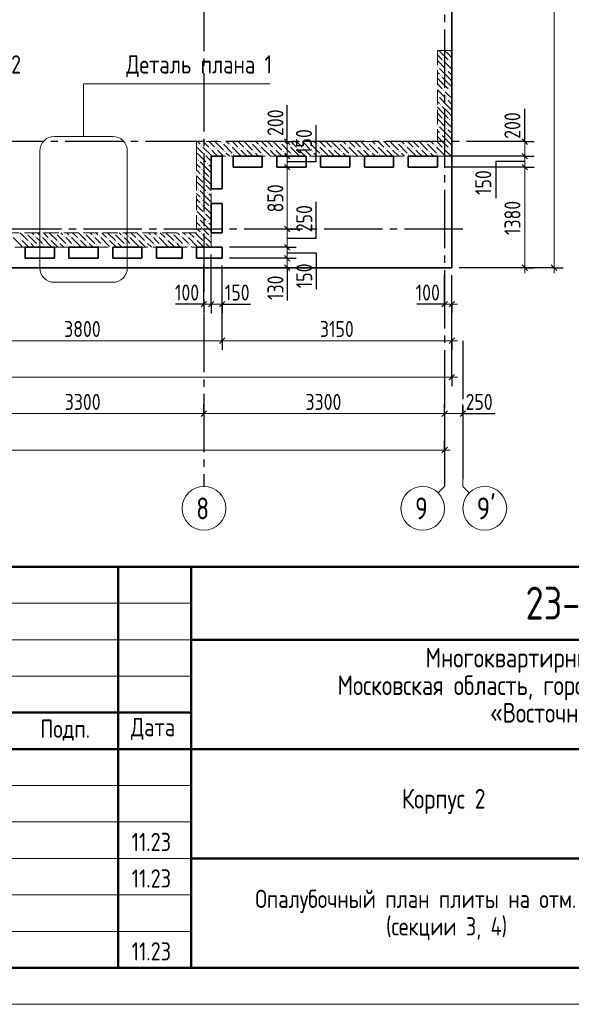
# Model space of a CAD drawing. Header units: millimetres. Extents: x 0 to 43617, y 0 to 59400.
# Tile 8 of 32: x 27149 to 34710, y 0 to 13501. Entities that reach past the tile are written whole.
import ezdxf

# ---------------------------------------------------------------- set-up
doc = ezdxf.new("R2010")
doc.units = ezdxf.units.MM
doc.linetypes.add('______2', pattern=[270, 200, -70])
doc.linetypes.add('______5', pattern=[1100, 800, -100, 100, -100])
for name, color, linetype, lineweight in [('Standard', 7, 'Continuous', 25), ('Оси', 40, '______5', 18), ('Примечания', 7, 'Continuous', 25), ('Размерная выноска', 7, 'Continuous', 13)]:
    doc.layers.add(name, color=color, linetype=linetype, lineweight=lineweight)
doc.layers.add('ЖБ Перекрытие верхний уровень', color=7, linetype='Continuous', lineweight=25, true_color=0xe0e0ff)
doc.layers.add('ЖБ Стена верхний уровень', color=7, linetype='Continuous', lineweight=25, true_color=0x006e00)
doc.styles.add('GOST 2.304-81', font='txt')
doc.styles.add('ISOCPEUR', font='txt')

msp = doc.modelspace()

# ---------------------------------------------------------------- hatches: boundary and pattern name
at = {"layer": 'ЖБ Стена верхний уровень', "linetype": 'Continuous', "lineweight": 18, "transparency": 33554687}
for points in [[(32874, 12853), (32881, 12860), (32887, 12853), (32881, 12847)], [(32954, 12933), (32961, 12940), (32967, 12933), (32961, 12927)], [(33034, 12933), (33041, 12940), (33047, 12933), (33041, 12927)], [(32914, 12733), (32921, 12740), (32927, 12733), (32921, 12727)], [(32994, 12813), (33001, 12820), (33007, 12813), (33001, 12807)], [(32874, 12453), (32881, 12460), (32887, 12453), (32881, 12447)], [(32954, 12533), (32961, 12540), (32967, 12533), (32961, 12527)], [(33034, 12533), (33041, 12540), (33047, 12533), (33041, 12527)], [(32914, 12333), (32921, 12340), (32927, 12333), (32921, 12327)], [(32994, 12413), (33001, 12420), (33007, 12413), (33001, 12407)], [(32874, 12053), (32881, 12060), (32887, 12053), (32881, 12047)], [(32954, 12133), (32961, 12140), (32967, 12133), (32961, 12127)], [(32994, 12013), (33001, 12020), (33007, 12013), (33001, 12007)], [(33034, 12133), (33041, 12140), (33047, 12133), (33041, 12127)], [(32914, 11933), (32921, 11940), (32927, 11933), (32921, 11927)], [(29634, 11773), (29641, 11780), (29647, 11773), (29641, 11767)], [(29914, 11813), (29921, 11820), (29927, 11813), (29921, 11807)], [(30034, 11773), (30041, 11780), (30047, 11773), (30041, 11767)], [(30314, 11813), (30321, 11820), (30327, 11813), (30321, 11807)], [(30434, 11773), (30441, 11780), (30447, 11773), (30441, 11767)], [(30714, 11813), (30721, 11820), (30727, 11813), (30721, 11807)], [(30834, 11773), (30841, 11780), (30847, 11773), (30841, 11767)], [(31114, 11813), (31121, 11820), (31127, 11813), (31121, 11807)], [(31234, 11773), (31241, 11780), (31247, 11773), (31241, 11767)], [(31514, 11813), (31521, 11820), (31527, 11813), (31521, 11807)], [(31634, 11773), (31641, 11780), (31647, 11773), (31641, 11767)], [(31914, 11813), (31921, 11820), (31927, 11813), (31921, 11807)], [(32034, 11773), (32041, 11780), (32047, 11773), (32041, 11767)], [(32314, 11813), (32321, 11820), (32327, 11813), (32321, 11807)], [(32434, 11773), (32441, 11780), (32447, 11773), (32441, 11767)], [(32714, 11813), (32721, 11820), (32727, 11813), (32721, 11807)], [(32834, 11773), (32841, 11780), (32847, 11773), (32841, 11767)], [(29674, 11653), (29681, 11660), (29687, 11653), (29681, 11647)], [(29754, 11733), (29761, 11740), (29767, 11733), (29761, 11727)], [(29834, 11733), (29841, 11740), (29847, 11733), (29841, 11727)], [(29954, 11693), (29961, 11700), (29967, 11693), (29961, 11687)], [(30074, 11653), (30081, 11660), (30087, 11653), (30081, 11647)], [(30154, 11733), (30161, 11740), (30167, 11733), (30161, 11727)], [(30234, 11733), (30241, 11740), (30247, 11733), (30241, 11727)], [(30354, 11693), (30361, 11700), (30367, 11693), (30361, 11687)], [(30474, 11653), (30481, 11660), (30487, 11653), (30481, 11647)], [(30554, 11733), (30561, 11740), (30567, 11733), (30561, 11727)], [(30634, 11733), (30641, 11740), (30647, 11733), (30641, 11727)], [(30754, 11693), (30761, 11700), (30767, 11693), (30761, 11687)], [(30874, 11653), (30881, 11660), (30887, 11653), (30881, 11647)], [(30954, 11733), (30961, 11740), (30967, 11733), (30961, 11727)], [(31034, 11733), (31041, 11740), (31047, 11733), (31041, 11727)], [(31154, 11693), (31161, 11700), (31167, 11693), (31161, 11687)], [(31274, 11653), (31281, 11660), (31287, 11653), (31281, 11647)], [(31354, 11733), (31361, 11740), (31367, 11733), (31361, 11727)], [(31434, 11733), (31441, 11740), (31447, 11733), (31441, 11727)], [(31554, 11693), (31561, 11700), (31567, 11693), (31561, 11687)], [(31674, 11653), (31681, 11660), (31687, 11653), (31681, 11647)], [(31754, 11733), (31761, 11740), (31767, 11733), (31761, 11727)], [(31834, 11733), (31841, 11740), (31847, 11733), (31841, 11727)], [(31954, 11693), (31961, 11700), (31967, 11693), (31961, 11687)], [(32074, 11653), (32081, 11660), (32087, 11653), (32081, 11647)], [(32154, 11733), (32161, 11740), (32167, 11733), (32161, 11727)], [(32234, 11733), (32241, 11740), (32247, 11733), (32241, 11727)], [(32354, 11693), (32361, 11700), (32367, 11693), (32361, 11687)], [(32474, 11653), (32481, 11660), (32487, 11653), (32481, 11647)], [(32554, 11733), (32561, 11740), (32567, 11733), (32561, 11727)], [(32634, 11733), (32641, 11740), (32647, 11733), (32641, 11727)], [(32754, 11693), (32761, 11700), (32767, 11693), (32761, 11687)], [(32874, 11653), (32881, 11660), (32887, 11653), (32881, 11647)], [(32954, 11733), (32961, 11740), (32967, 11733), (32961, 11727)], [(33034, 11733), (33041, 11740), (33047, 11733), (33041, 11727)], [(29594, 11573), (29601, 11580), (29607, 11573), (29601, 11567)], [(29714, 11533), (29721, 11540), (29727, 11533), (29721, 11527)], [(29634, 11453), (29641, 11460), (29647, 11453), (29641, 11447)], [(29634, 11373), (29641, 11380), (29647, 11373), (29641, 11367)], [(29674, 11253), (29681, 11260), (29687, 11253), (29681, 11247)], [(29754, 11333), (29761, 11340), (29767, 11333), (29761, 11327)], [(29594, 11173), (29601, 11180), (29607, 11173), (29601, 11167)], [(29714, 11133), (29721, 11140), (29727, 11133), (29721, 11127)], [(29634, 11053), (29641, 11060), (29647, 11053), (29641, 11047)], [(29634, 10973), (29641, 10980), (29647, 10973), (29641, 10967)], [(29754, 10933), (29761, 10940), (29767, 10933), (29761, 10927)], [(29674, 10853), (29681, 10860), (29687, 10853), (29681, 10847)], [(29594, 10773), (29601, 10780), (29607, 10773), (29601, 10767)], [(29714, 10733), (29721, 10740), (29727, 10733), (29721, 10727)], [(27234, 10573), (27241, 10580), (27247, 10573), (27241, 10567)], [(27354, 10533), (27361, 10540), (27367, 10533), (27361, 10527)], [(27434, 10533), (27441, 10540), (27447, 10533), (27441, 10527)], [(27634, 10573), (27641, 10580), (27647, 10573), (27641, 10567)], [(27754, 10533), (27761, 10540), (27767, 10533), (27761, 10527)], [(27834, 10533), (27841, 10540), (27847, 10533), (27841, 10527)], [(28034, 10573), (28041, 10580), (28047, 10573), (28041, 10567)], [(28154, 10533), (28161, 10540), (28167, 10533), (28161, 10527)], [(28234, 10533), (28241, 10540), (28247, 10533), (28241, 10527)], [(28434, 10573), (28441, 10580), (28447, 10573), (28441, 10567)], [(28554, 10533), (28561, 10540), (28567, 10533), (28561, 10527)], [(28634, 10533), (28641, 10540), (28647, 10533), (28641, 10527)], [(28834, 10573), (28841, 10580), (28847, 10573), (28841, 10567)], [(28954, 10533), (28961, 10540), (28967, 10533), (28961, 10527)], [(29034, 10533), (29041, 10540), (29047, 10533), (29041, 10527)], [(29234, 10573), (29241, 10580), (29247, 10573), (29241, 10567)], [(29354, 10533), (29361, 10540), (29367, 10533), (29361, 10527)], [(29434, 10533), (29441, 10540), (29447, 10533), (29441, 10527)], [(29634, 10653), (29641, 10660), (29647, 10653), (29641, 10647)], [(29634, 10573), (29641, 10580), (29647, 10573), (29641, 10567)], [(29754, 10533), (29761, 10540), (29767, 10533), (29761, 10527)], [(27154, 10493), (27161, 10500), (27167, 10493), (27161, 10487)], [(27274, 10453), (27281, 10460), (27287, 10453), (27281, 10447)], [(27394, 10413), (27401, 10420), (27407, 10413), (27401, 10407)], [(27474, 10413), (27481, 10420), (27487, 10413), (27481, 10407)], [(27554, 10493), (27561, 10500), (27567, 10493), (27561, 10487)], [(27674, 10453), (27681, 10460), (27687, 10453), (27681, 10447)], [(27794, 10413), (27801, 10420), (27807, 10413), (27801, 10407)], [(27874, 10413), (27881, 10420), (27887, 10413), (27881, 10407)], [(27954, 10493), (27961, 10500), (27967, 10493), (27961, 10487)], [(28074, 10453), (28081, 10460), (28087, 10453), (28081, 10447)], [(28194, 10413), (28201, 10420), (28207, 10413), (28201, 10407)], [(28274, 10413), (28281, 10420), (28287, 10413), (28281, 10407)], [(28354, 10493), (28361, 10500), (28367, 10493), (28361, 10487)], [(28474, 10453), (28481, 10460), (28487, 10453), (28481, 10447)], [(28594, 10413), (28601, 10420), (28607, 10413), (28601, 10407)], [(28674, 10413), (28681, 10420), (28687, 10413), (28681, 10407)], [(28754, 10493), (28761, 10500), (28767, 10493), (28761, 10487)], [(28874, 10453), (28881, 10460), (28887, 10453), (28881, 10447)], [(28994, 10413), (29001, 10420), (29007, 10413), (29001, 10407)], [(29074, 10413), (29081, 10420), (29087, 10413), (29081, 10407)], [(29154, 10493), (29161, 10500), (29167, 10493), (29161, 10487)], [(29274, 10453), (29281, 10460), (29287, 10453), (29281, 10447)], [(29394, 10413), (29401, 10420), (29407, 10413), (29401, 10407)], [(29474, 10413), (29481, 10420), (29487, 10413), (29481, 10407)], [(29554, 10493), (29561, 10500), (29567, 10493), (29561, 10487)], [(29674, 10453), (29681, 10460), (29687, 10453), (29681, 10447)]]:
    msp.add_hatch(color=7, dxfattribs=at).paths.add_polyline_path(points, flags=16)

# ---------------------------------------------------------------- linework, layer by layer
at = {"layer": 'Standard', "color": 7, "linetype": 'Continuous', "lineweight": 13, "transparency": 33554687}
for p, q in [((30814, 11830), (30814, 11905)), ((34074, 11830), (34074, 11905)), ((34074, 11830), (34074, 11630)), ((34074, 11630), (34074, 11480)), ((30814, 11480), (30814, 10630)), ((34074, 11480), (34074, 10100)), ((30814, 10630), (30814, 10380)), ((30814, 10380), (30814, 10230)), ((30814, 10230), (30814, 10100)), ((30814, 10100), (30814, 10025)), ((34074, 10100), (34074, 10025)), ((34474, 10100), (34474, 10025)), ((29674, 9600), (29599, 9600)), ((29774, 9600), (29674, 9600)), ((29924, 9600), (29774, 9600)), ((29924, 9600), (29999, 9600)), ((32974, 9600), (32899, 9600)), ((33074, 9600), (32974, 9600)), ((33074, 9600), (33149, 9600)), ((26124, 9100), (29924, 9100)), ((29924, 9100), (33074, 9100)), ((33074, 9100), (33149, 9100)), ((18094, 8600), (33074, 8600)), ((33074, 8600), (33149, 8600)), ((26374, 8100), (29674, 8100)), ((29674, 8100), (32974, 8100)), ((32974, 8100), (33224, 8100)), ((33224, 8100), (33299, 8100)), ((32974, 7600), (7924, 7600)), ((32974, 7600), (33049, 7600)), ((32974, 7100), (32974, 7237)), ((33224, 7100), (33224, 7237)), ((32974, 7100), (32886, 7012)), ((33224, 7100), (33312, 7012)), ((23000, 5500), (29500, 5500)), ((23000, 5000), (29500, 5000)), ((23000, 4500), (29500, 4500)), ((23000, 3000), (29500, 3000)), ((23000, 2500), (29500, 2500)), ((23000, 2500), (29500, 2500)), ((23000, 2000), (29500, 2000)), ((23000, 2000), (29500, 2000)), ((23000, 1500), (29500, 1500)), ((23000, 1000), (29500, 1000))]:
    msp.add_line(p, q, dxfattribs=at)
at = {"layer": 'Standard', "color": 251, "linetype": 'Continuous', "lineweight": -3, "true_color": 0x656565, "transparency": 33554687}
for p, q in [((30814, 11830), (30689, 11830)), ((30814, 11830), (30939, 11830)), ((30814, 11830), (30814, 11830)), ((34074, 11830), (33949, 11830)), ((34074, 11830), (34199, 11830)), ((34074, 11830), (34074, 11830)), ((30814, 11630), (30689, 11630)), ((30814, 11630), (30939, 11630)), ((30814, 11630), (30814, 11630)), ((34074, 11630), (33949, 11630)), ((34074, 11630), (34199, 11630)), ((30814, 11480), (30689, 11480)), ((30814, 11480), (30939, 11480)), ((30814, 11480), (30814, 11480)), ((34074, 11480), (33949, 11480)), ((34074, 11480), (34199, 11480)), ((30814, 10630), (30689, 10630)), ((30814, 10630), (30939, 10630)), ((30814, 10630), (30814, 10630)), ((30814, 10380), (30689, 10380)), ((30814, 10380), (30939, 10380)), ((30814, 10230), (30689, 10230)), ((30814, 10230), (30939, 10230)), ((30814, 10100), (30689, 10100)), ((30814, 10100), (30939, 10100)), ((30814, 10100), (30814, 10100)), ((32974, 9600), (32974, 10000)), ((33074, 9100), (33074, 10000)), ((33074, 8600), (33074, 10000)), ((33074, 9600), (33074, 10000)), ((34074, 10100), (33174, 10100)), ((34474, 10100), (33174, 10100)), ((34074, 10100), (33949, 10100)), ((34074, 10100), (34199, 10100)), ((34474, 10100), (34349, 10100)), ((34474, 10100), (34599, 10100)), ((29674, 9600), (29674, 9725)), ((29774, 9600), (29774, 9725)), ((29924, 9600), (29924, 9725)), ((32974, 9600), (32974, 9725)), ((33074, 9600), (33074, 9725)), ((29674, 9600), (29674, 9475)), ((29774, 9600), (29774, 9475)), ((29924, 9600), (29924, 9475)), ((32974, 9600), (32974, 9475)), ((33074, 9600), (33074, 9475)), ((29924, 9100), (29924, 9225)), ((33074, 9100), (33074, 9225)), ((29924, 9100), (29924, 8975)), ((33074, 9100), (33074, 8975)), ((33074, 8600), (33074, 8725)), ((33074, 8600), (33074, 8475)), ((29674, 8100), (29674, 8225)), ((32974, 8100), (32974, 8225)), ((33224, 8100), (33224, 8225)), ((29674, 8100), (29674, 7975)), ((29674, 8100), (29674, 7648)), ((32974, 8100), (32974, 7975)), ((32974, 8100), (32974, 7648)), ((33224, 8100), (33224, 7975)), ((33224, 8100), (33224, 7648)), ((32974, 7600), (32974, 7725)), ((32974, 7600), (32974, 7475)), ((32974, 7600), (32974, 7600))]:
    msp.add_line(p, q, dxfattribs=at)
at = {"layer": 'Standard', "color": 7, "linetype": 'Continuous', "lineweight": 25, "transparency": 33554687}
for p, q in [((30777, 11868), (30852, 11792)), ((34036, 11868), (34111, 11792)), ((30777, 11668), (30852, 11592)), ((34036, 11668), (34111, 11592)), ((30777, 11517), (30852, 11442)), ((34036, 11517), (34111, 11442)), ((30777, 10668), (30852, 10592)), ((30777, 10417), (30852, 10342)), ((30777, 10268), (30852, 10192)), ((30777, 10138), (30852, 10062)), ((34036, 10138), (34111, 10062)), ((34436, 10138), (34511, 10062)), ((29711, 9638), (29636, 9562)), ((29811, 9638), (29736, 9562)), ((29961, 9638), (29887, 9562)), ((33011, 9638), (32936, 9562)), ((33111, 9638), (33036, 9562)), ((29887, 9062), (29961, 9138)), ((33036, 9062), (33111, 9138)), ((33036, 8562), (33111, 8638)), ((29636, 8062), (29711, 8138)), ((32936, 8062), (33011, 8138)), ((33187, 8062), (33261, 8138)), ((33011, 7638), (32936, 7562)), ((23000, 500), (41500, 500)), ((23000, 500), (41500, 500)), ((23000, 500), (41500, 500))]:
    msp.add_line(p, q, dxfattribs=at)
at = {"layer": 'Standard', "color": 7, "linetype": 'Continuous', "lineweight": 50, "transparency": 33554687}
for p, q in [((23000, 6000), (41500, 6000)), ((28500, 500), (28500, 6000)), ((29500, 500), (29500, 6000)), ((29500, 5000), (41500, 5000)), ((23000, 4000), (29500, 4000)), ((23000, 4000), (29500, 4000)), ((23000, 3500), (29500, 3500)), ((23000, 3500), (29500, 3500)), ((29500, 3500), (41500, 3500)), ((29500, 2000), (41500, 2000))]:
    msp.add_line(p, q, dxfattribs=at)
at = {"layer": 'Standard', "color": 7, "linetype": 'Continuous', "lineweight": 13, "transparency": 33554687}
msp.add_lwpolyline([(0, 0), (42000, 0), (42000, 59400), (0, 59400), (0, 0)], close=True, dxfattribs=at)
at = {"layer": 'Standard', "color": 7, "linetype": 'Continuous', "lineweight": 50, "transparency": 33554687}
msp.add_lwpolyline([(2000, 58900), (41500, 58900), (41500, 500), (2000, 500), (2000, 58900)], close=True, dxfattribs=at)
at = {"layer": 'Standard', "color": 7, "linetype": 'Continuous', "lineweight": 13, "transparency": 33554687}
for points in [[(34474, 25060), (34474, 17429), (34474, 17429), (34474, 10100)], [(30814, 11830), (30814, 11773), (30814, 11773), (30814, 11667), (30814, 11667), (30814, 11630)], [(30814, 11630), (30814, 11591), (30814, 11591), (30814, 11480)]]:
    msp.add_lwpolyline(points, dxfattribs=at)
at = {"layer": 'Standard', "color": 251, "linetype": 'Continuous', "lineweight": -3, "true_color": 0x656565, "transparency": 33554687}
for points in [[(34074, 11630), (34046, 11630), (34046, 11630), (33940, 11630), (33940, 11630), (32974, 11630)], [(34074, 11480), (34046, 11480), (34046, 11480), (33862, 11480), (33862, 11480), (32974, 11480)], [(29774, 9600), (29774, 9617), (29774, 9617), (29774, 10280)], [(30814, 10380), (30797, 10380), (30797, 10380), (30024, 10380)], [(29674, 9600), (29674, 9617), (29674, 9617), (29674, 10130)], [(29924, 9100), (29924, 9117), (29924, 9117), (29924, 10130)], [(29924, 9600), (29924, 9617), (29924, 9617), (29924, 10130)], [(30814, 10230), (30797, 10230), (30797, 10230), (30024, 10230)]]:
    msp.add_lwpolyline(points, dxfattribs=at)
at = {"layer": 'ЖБ Перекрытие верхний уровень', "color": 7, "linetype": 'Continuous', "lineweight": 35, "transparency": 33554687}
for p, q in [((33074, 10100), (33074, 25060)), ((29774, 11630), (29924, 11630)), ((29774, 11180), (29774, 11630)), ((29924, 11630), (29924, 11180)), ((30074, 11480), (30074, 11630)), ((30074, 11630), (30474, 11630)), ((30474, 11630), (30474, 11480)), ((30674, 11480), (30674, 11630)), ((30674, 11630), (31074, 11630)), ((31074, 11630), (31074, 11480)), ((31274, 11480), (31274, 11630)), ((31274, 11630), (31674, 11630)), ((31674, 11630), (31674, 11480)), ((31874, 11480), (31874, 11630)), ((31874, 11630), (32274, 11630)), ((32274, 11630), (32274, 11480)), ((32474, 11630), (32874, 11630)), ((32474, 11480), (32474, 11630)), ((32874, 11630), (32874, 11480)), ((30474, 11480), (30074, 11480)), ((31074, 11480), (30674, 11480)), ((31674, 11480), (31274, 11480)), ((32274, 11480), (31874, 11480)), ((32874, 11480), (32474, 11480)), ((29924, 11180), (29774, 11180)), ((29774, 10580), (29774, 10980)), ((29774, 10980), (29924, 10980)), ((29924, 10980), (29924, 10580)), ((29924, 10580), (29774, 10580)), ((27224, 10230), (27224, 10380)), ((27224, 10380), (27624, 10380)), ((27624, 10380), (27624, 10230)), ((27824, 10230), (27824, 10380)), ((27824, 10380), (28224, 10380)), ((28224, 10380), (28224, 10230)), ((28424, 10230), (28424, 10380)), ((28424, 10380), (28824, 10380)), ((28824, 10380), (28824, 10230)), ((29024, 10230), (29024, 10380)), ((29024, 10380), (29374, 10380)), ((29374, 10380), (29374, 10230)), ((29574, 10230), (29574, 10380)), ((29574, 10380), (29924, 10380)), ((29924, 10380), (29924, 10230)), ((27624, 10230), (27224, 10230)), ((28224, 10230), (27824, 10230)), ((28824, 10230), (28424, 10230)), ((29374, 10230), (29024, 10230)), ((29924, 10230), (29574, 10230)), ((18094, 10100), (33074, 10100))]:
    msp.add_line(p, q, dxfattribs=at)
at = {"layer": 'ЖБ Стена верхний уровень', "color": 251, "linetype": '______2', "lineweight": 13, "true_color": 0x656565, "transparency": 33554687}
for p, q in [((32874, 13080), (32874, 11830)), ((33074, 13080), (32874, 13080)), ((33074, 11630), (33074, 13080)), ((32874, 11830), (29574, 11830)), ((29574, 11830), (29574, 11630)), ((29574, 11630), (29574, 10580)), ((29774, 11630), (32874, 11630)), ((29774, 10380), (29774, 11630)), ((32874, 11630), (33074, 11630)), ((29574, 10580), (26474, 10580)), ((26274, 10380), (29574, 10380)), ((29574, 10380), (29774, 10380))]:
    msp.add_line(p, q, dxfattribs=at)
at = {"layer": 'ЖБ Стена верхний уровень', "color": 9, "linetype": 'Continuous', "lineweight": 18, "true_color": 0xc7c7c7, "transparency": 33554687}
for p, q in [((32874, 13020), (32941, 12953)), ((32941, 13033), (32894, 13080)), ((32941, 13033), (33021, 12953)), ((32974, 13080), (33021, 13033)), ((33021, 13033), (33074, 12980)), ((33054, 13080), (33074, 13060)), ((32874, 12940), (32981, 12833)), ((33021, 12713), (32901, 12833)), ((33021, 12873), (32981, 12913)), ((33061, 12833), (33021, 12873)), ((33061, 12913), (33074, 12900)), ((32874, 12780), (32901, 12753)), ((32941, 12633), (32874, 12700)), ((32941, 12713), (33021, 12633)), ((33021, 12793), (33074, 12740)), ((33021, 12713), (33074, 12660)), ((32874, 12620), (32941, 12553)), ((32941, 12633), (33021, 12553)), ((33021, 12633), (33074, 12580)), ((32874, 12540), (32981, 12433)), ((33021, 12313), (32901, 12433)), ((33021, 12473), (32981, 12513)), ((33061, 12433), (33021, 12473)), ((33061, 12513), (33074, 12500)), ((32874, 12380), (32901, 12353)), ((32941, 12233), (32874, 12300)), ((32941, 12313), (33021, 12233)), ((33021, 12393), (33074, 12340)), ((33021, 12313), (33074, 12260)), ((32874, 12220), (32941, 12153)), ((32941, 12233), (33021, 12153)), ((33021, 12233), (33074, 12180)), ((32874, 12140), (32981, 12033)), ((33021, 11913), (32901, 12033)), ((33021, 12073), (32981, 12113)), ((33061, 12033), (33021, 12073)), ((33061, 12113), (33074, 12100)), ((32874, 11980), (32901, 11953)), ((32941, 11833), (32874, 11900)), ((32941, 11913), (33021, 11833)), ((33021, 11993), (33074, 11940)), ((33021, 11913), (33074, 11860)), ((29574, 11760), (29661, 11673)), ((29621, 11793), (29584, 11830)), ((29661, 11753), (29781, 11633)), ((29664, 11830), (29741, 11753)), ((29744, 11830), (29821, 11753)), ((29824, 11830), (29941, 11713)), ((29941, 11793), (30061, 11673)), ((30021, 11793), (29984, 11830)), ((30061, 11753), (30181, 11633)), ((30064, 11830), (30141, 11753)), ((30144, 11830), (30221, 11753)), ((30224, 11830), (30341, 11713)), ((30341, 11793), (30461, 11673)), ((30421, 11793), (30384, 11830)), ((30461, 11753), (30581, 11633)), ((30464, 11830), (30541, 11753)), ((30544, 11830), (30621, 11753)), ((30624, 11830), (30741, 11713)), ((30741, 11793), (30861, 11673)), ((30821, 11793), (30784, 11830)), ((30861, 11753), (30981, 11633)), ((30864, 11830), (30941, 11753)), ((30944, 11830), (31021, 11753)), ((31024, 11830), (31141, 11713)), ((31141, 11793), (31261, 11673)), ((31221, 11793), (31184, 11830)), ((31261, 11753), (31381, 11633)), ((31264, 11830), (31341, 11753)), ((31344, 11830), (31421, 11753)), ((31424, 11830), (31541, 11713)), ((31541, 11793), (31661, 11673)), ((31621, 11793), (31584, 11830)), ((31661, 11753), (31781, 11633)), ((31664, 11830), (31741, 11753)), ((31744, 11830), (31821, 11753)), ((31824, 11830), (31941, 11713)), ((31941, 11793), (32061, 11673)), ((32021, 11793), (31984, 11830)), ((32061, 11753), (32181, 11633)), ((32064, 11830), (32141, 11753)), ((32144, 11830), (32221, 11753)), ((32224, 11830), (32341, 11713)), ((32341, 11793), (32461, 11673)), ((32421, 11793), (32384, 11830)), ((32461, 11753), (32581, 11633)), ((32464, 11830), (32541, 11753)), ((32544, 11830), (32621, 11753)), ((32624, 11830), (32741, 11713)), ((32741, 11793), (32861, 11673)), ((32821, 11793), (32784, 11830)), ((32861, 11753), (32874, 11740)), ((32864, 11830), (32874, 11820)), ((32874, 11820), (32941, 11753)), ((32941, 11833), (33021, 11753)), ((33021, 11833), (33074, 11780)), ((29581, 11673), (29624, 11630)), ((29624, 11630), (29701, 11553)), ((29704, 11630), (29701, 11633)), ((29774, 11560), (29704, 11630)), ((29821, 11673), (29781, 11713)), ((29861, 11633), (29821, 11673)), ((29861, 11713), (29944, 11630)), ((29981, 11673), (30024, 11630)), ((30104, 11630), (30101, 11633)), ((30221, 11673), (30181, 11713)), ((30261, 11633), (30221, 11673)), ((30261, 11713), (30344, 11630)), ((30381, 11673), (30424, 11630)), ((30504, 11630), (30501, 11633)), ((30621, 11673), (30581, 11713)), ((30661, 11633), (30621, 11673)), ((30661, 11713), (30744, 11630)), ((30781, 11673), (30824, 11630)), ((30904, 11630), (30901, 11633)), ((31021, 11673), (30981, 11713)), ((31061, 11633), (31021, 11673)), ((31061, 11713), (31144, 11630)), ((31181, 11673), (31224, 11630)), ((31304, 11630), (31301, 11633)), ((31421, 11673), (31381, 11713)), ((31461, 11633), (31421, 11673)), ((31461, 11713), (31544, 11630)), ((31581, 11673), (31624, 11630)), ((31704, 11630), (31701, 11633)), ((31821, 11673), (31781, 11713)), ((31861, 11633), (31821, 11673)), ((31861, 11713), (31944, 11630)), ((31981, 11673), (32024, 11630)), ((32104, 11630), (32101, 11633)), ((32221, 11673), (32181, 11713)), ((32261, 11633), (32221, 11673)), ((32261, 11713), (32344, 11630)), ((32381, 11673), (32424, 11630)), ((32504, 11630), (32501, 11633)), ((32621, 11673), (32581, 11713)), ((32661, 11633), (32621, 11673)), ((32661, 11713), (32744, 11630)), ((32781, 11673), (32824, 11630)), ((32874, 11740), (32981, 11633)), ((32904, 11630), (32901, 11633)), ((33021, 11673), (32981, 11713)), ((33061, 11633), (33021, 11673)), ((33061, 11713), (33074, 11700)), ((29574, 11600), (29581, 11593)), ((29574, 11520), (29621, 11473)), ((29741, 11433), (29621, 11553)), ((29741, 11513), (29774, 11480)), ((29581, 11433), (29574, 11440)), ((29574, 11360), (29661, 11273)), ((29621, 11393), (29581, 11433)), ((29661, 11433), (29741, 11353)), ((29661, 11353), (29774, 11240)), ((29741, 11433), (29774, 11400)), ((29581, 11273), (29701, 11153)), ((29774, 11160), (29701, 11233)), ((29574, 11200), (29581, 11193)), ((29574, 11120), (29621, 11073)), ((29741, 11033), (29621, 11153)), ((29741, 11113), (29774, 11080)), ((29581, 11033), (29574, 11040)), ((29574, 10960), (29661, 10873)), ((29621, 10993), (29581, 11033)), ((29661, 11033), (29741, 10953)), ((29661, 10953), (29774, 10840)), ((29741, 11033), (29774, 11000)), ((29581, 10873), (29701, 10753)), ((29774, 10760), (29701, 10833)), ((29574, 10800), (29581, 10793)), ((29574, 10720), (29621, 10673)), ((29741, 10633), (29621, 10753)), ((29741, 10713), (29774, 10680)), ((27154, 10580), (27261, 10473)), ((27261, 10553), (27381, 10433)), ((27314, 10580), (27341, 10553)), ((27394, 10580), (27421, 10553)), ((27474, 10580), (27541, 10513)), ((27554, 10580), (27661, 10473)), ((27661, 10553), (27781, 10433)), ((27714, 10580), (27741, 10553)), ((27794, 10580), (27821, 10553)), ((27874, 10580), (27941, 10513)), ((27954, 10580), (28061, 10473)), ((28061, 10553), (28181, 10433)), ((28114, 10580), (28141, 10553)), ((28194, 10580), (28221, 10553)), ((28274, 10580), (28341, 10513)), ((28354, 10580), (28461, 10473)), ((28461, 10553), (28581, 10433)), ((28514, 10580), (28541, 10553)), ((28594, 10580), (28621, 10553)), ((28674, 10580), (28741, 10513)), ((28754, 10580), (28861, 10473)), ((28861, 10553), (28981, 10433)), ((28914, 10580), (28941, 10553)), ((28994, 10580), (29021, 10553)), ((29074, 10580), (29141, 10513)), ((29154, 10580), (29261, 10473)), ((29261, 10553), (29381, 10433)), ((29314, 10580), (29341, 10553)), ((29394, 10580), (29421, 10553)), ((29474, 10580), (29541, 10513)), ((29554, 10580), (29574, 10560)), ((29581, 10633), (29574, 10640)), ((29574, 10560), (29661, 10473)), ((29621, 10593), (29581, 10633)), ((29661, 10633), (29741, 10553)), ((29661, 10553), (29774, 10440)), ((29741, 10633), (29774, 10600)), ((27061, 10513), (27181, 10393)), ((27181, 10473), (27274, 10380)), ((27354, 10380), (27301, 10433)), ((27421, 10473), (27381, 10513)), ((27461, 10433), (27421, 10473)), ((27461, 10513), (27581, 10393)), ((27581, 10473), (27674, 10380)), ((27754, 10380), (27701, 10433)), ((27821, 10473), (27781, 10513)), ((27861, 10433), (27821, 10473)), ((27861, 10513), (27981, 10393)), ((27981, 10473), (28074, 10380)), ((28154, 10380), (28101, 10433)), ((28221, 10473), (28181, 10513)), ((28261, 10433), (28221, 10473)), ((28261, 10513), (28381, 10393)), ((28381, 10473), (28474, 10380)), ((28554, 10380), (28501, 10433)), ((28621, 10473), (28581, 10513)), ((28661, 10433), (28621, 10473)), ((28661, 10513), (28781, 10393)), ((28781, 10473), (28874, 10380)), ((28954, 10380), (28901, 10433)), ((29021, 10473), (28981, 10513)), ((29061, 10433), (29021, 10473)), ((29061, 10513), (29181, 10393)), ((29181, 10473), (29274, 10380)), ((29354, 10380), (29301, 10433)), ((29421, 10473), (29381, 10513)), ((29461, 10433), (29421, 10473)), ((29461, 10513), (29574, 10400)), ((29574, 10400), (29581, 10393)), ((29581, 10473), (29674, 10380)), ((29754, 10380), (29701, 10433)), ((27421, 10393), (27434, 10380)), ((27501, 10393), (27514, 10380)), ((27821, 10393), (27834, 10380)), ((27901, 10393), (27914, 10380)), ((28221, 10393), (28234, 10380)), ((28301, 10393), (28314, 10380)), ((28621, 10393), (28634, 10380)), ((28701, 10393), (28714, 10380)), ((29021, 10393), (29034, 10380)), ((29101, 10393), (29114, 10380)), ((29421, 10393), (29434, 10380)), ((29501, 10393), (29514, 10380))]:
    msp.add_line(p, q, dxfattribs=at)
at = {"layer": 'Оси', "color": 8, "linetype": '______5', "lineweight": -3, "transparency": 33554687}
for p, q in [((29674, 25969), (29674, 7100)), ((32974, 25469), (32974, 7100)), ((34074, 11830), (4600, 11830)), ((33224, 10630), (4600, 10630)), ((33224, 9100), (33224, 7100))]:
    msp.add_line(p, q, dxfattribs=at)
at = {"layer": 'Оси', "color": 7, "linetype": 'Continuous', "lineweight": 13, "transparency": 33554687}
for centre in [(29674, 6800), (32674, 6800), (33524, 6800)]:
    msp.add_circle(centre, 300, dxfattribs=at)
at = {"layer": 'Примечания', "color": 7, "linetype": 'Continuous', "lineweight": 13, "transparency": 33554687}
for p, q in [((27624, 11900), (28424, 11900)), ((27424, 10100), (27424, 11700)), ((28624, 11700), (28624, 10100)), ((28424, 9900), (27624, 9900))]:
    msp.add_line(p, q, dxfattribs=at)
msp.add_lwpolyline([(28024, 11900), (28024, 12620), (30584, 12620)], dxfattribs=at)
for centre, start, end in [((27624, 11700), 90, 180), ((28424, 11700), 0, 90), ((27624, 10100), 180, 270), ((28424, 10100), 270, 0)]:
    msp.add_arc(centre, 200, start, end, dxfattribs=at)
at = {"layer": 'Размерная выноска', "color": 7, "linetype": 'Continuous', "lineweight": 25, "transparency": 33554687}
for p, q in [((30814, 11830), (30814, 12330)), ((34074, 11830), (34074, 12280)), ((30814, 10100), (30814, 9650)), ((29674, 9600), (29284, 9600)), ((29924, 9600), (30314, 9600)), ((32974, 9600), (32594, 9600)), ((33224, 8100), (33664, 8100))]:
    msp.add_line(p, q, dxfattribs=at)
for points in [[(30814, 11555), (31214, 11555), (31214, 12055)], [(34074, 11555), (33674, 11555), (33674, 11055)], [(30814, 10505), (31214, 10505), (31214, 11005)], [(30814, 10305), (31214, 10305), (31214, 9805)]]:
    msp.add_lwpolyline(points, dxfattribs=at)

# ---------------------------------------------------------------- texts
at = {"layer": 'Standard', "color": 7, "linetype": 'Continuous', "lineweight": 25, "transparency": 33554687, "char_height": 220, "attachment_point": 7, "rotation": 90, "style": 'GOST 2.304-81'}
for s, insert, width in [('200', (30764, 11907), 531.97), ('200', (34013, 11868), 531.96), ('150', (31155, 11661), 469.51), ('150', (33613, 11098), 469.5), ('850', (30764, 10859), 516.4), ('250', (31159, 10587), 516.4), ('1380', (34013, 10548), 610.16), ('150', (31159, 9819), 469.51), ('130', (30764, 9658), 469.51)]:
    msp.add_mtext(s, dxfattribs=dict(at, insert=insert, width=width))
at = {"layer": 'Standard', "color": 7, "linetype": 'Continuous', "lineweight": 25, "transparency": 33554687, "attachment_point": 7, "style": 'GOST 2.304-81'}
for s, insert, char_height, width in [('100', (29277, 9650), 220, 485.08), ('150', (29961, 9650), 220, 469.51), ('100', (32577, 9650), 220, 485.08), ('3800', (27758, 9150), 220, 657.05), ('3150', (31264, 9150), 220, 594.59), ('3300', (27766, 8150), 220, 641.48), ('3300', (31066, 8150), 220, 641.48), ('250', (33261, 8150), 220, 516.4), ('Многоквартирный\\~жилой\\~дом\\~по\\~адресу:\\~', (32710, 4545), 270, 5717.08), ('Московская\\~область,\\~городской\\~округ\\~Звенигород,\\~район\\~', (31504, 4167), 270, 8136.21), ('«Восточный»,\\~микрорайон\\~2', (33597, 3789), 270, 3952.83), ('Подп.', (27431, 3614), 250, 764.53), ('Дата', (28673, 3625), 250, 782.23), ('Корпус\\~2', (32388, 2610), 270, 1362.88), ('11.23', (28683, 2101), 250, 693.37), ('11.23', (28683, 1601), 250, 693.37), ('11.23', (28683, 601), 250, 693.37)]:
    msp.add_mtext(s, dxfattribs=dict(at, insert=insert, char_height=char_height, width=width))
at = {"layer": 'Standard', "color": 7, "linetype": 'Continuous', "lineweight": 50, "transparency": 33554687, "insert": (34083, 5275), "char_height": 450, "width": 3070.53, "attachment_point": 7, "style": 'GOST 2.304-81'}
msp.add_mtext('23-16-КЖ2.2', dxfattribs=at)
at = {"layer": 'Standard', "color": 7, "linetype": 'Continuous', "lineweight": 25, "transparency": 33554687, "insert": (33000, 1571), "char_height": 250, "width": 6216.88, "attachment_point": 2, "line_spacing_factor": 0.903614}
msp.add_mtext('\\A1;{\\fGOST 2.304-81|i0|b0;\\H250.000000;\\W1.000000;\\C7;Опалубочный план плиты на отм. -0.170}\\P{\\fGOST 2.304-81|i0|b0;\\H250.000000;\\W1.000000;\\C7;(секции 3, 4)}\\P', dxfattribs=at)
at = {"layer": 'Оси', "color": 7, "linetype": 'Continuous', "lineweight": 25, "transparency": 33554687, "char_height": 300, "attachment_point": 7, "style": 'ISOCPEUR'}
for s, insert, width in [('\\W0.78;8', (29569, 6650), 326.41), ('\\W0.78;9', (32569, 6650), 326.41), ("\\W0.84;9'", (33412, 6650), 440.65)]:
    msp.add_mtext(s, dxfattribs=dict(at, insert=insert, width=width))
at = {"layer": 'Примечания', "color": 7, "linetype": 'Continuous', "lineweight": 25, "transparency": 33554687, "char_height": 250, "attachment_point": 7, "style": 'GOST 2.304-81'}
for s, insert, width in [('Деталь\\~плана\\~2', (25134, 12712), 2150.14), ('Деталь\\~плана\\~1', (28609, 12712), 2096.88)]:
    msp.add_mtext(s, dxfattribs=dict(at, insert=insert, width=width))

doc.saveas('drawing.dxf')
